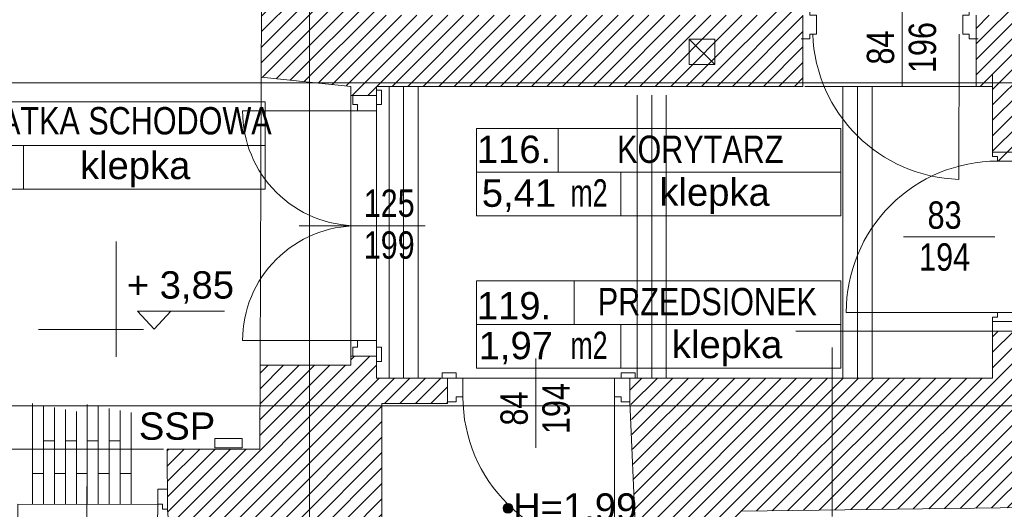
# Model space of a CAD drawing. Header units: millimetres. Extents: x -573548 to 674770, y -184010 to -47794.
# Tile 17 of 181: x 86023 to 91424, y -150823 to -148137. Entities that reach past the tile are written whole.
import ezdxf
from ezdxf.enums import TextEntityAlignment as Align

# ---------------------------------------------------------------- set-up
doc = ezdxf.new("R2010")
doc.units = ezdxf.units.MM
for name, color, linetype, lineweight in [('A.05 RZUT 1 PIĘTRA_is$0$0_Nr_pióra__25', 8, 'Continuous', 9), ('A.05 RZUT 1 PIĘTRA_is$0$A-DRZWI_Nr_pióra__9', 8, 'Continuous', 9), ('A.05 RZUT 1 PIĘTRA_is$0$A-OPISY-2_Nr_pióra__2', 8, 'Continuous', 9), ('A.05 RZUT 1 PIĘTRA_is$0$A-OPISY-3_Nr_pióra__6', 8, 'Continuous', 9), ('A.05 RZUT 1 PIĘTRA_is$0$A-WIDOK_Nr_pióra__21', 8, 'Continuous', 9), ('A.05 RZUT 1 PIĘTRA_is$0$A-WIDOK_Nr_pióra__8', 8, 'Continuous', 9), ('A.05 RZUT 1 PIĘTRA_is$0$A-WYSOKOSCI_Nr_pióra__20', 8, 'Continuous', 9), ('A.05 RZUT 1 PIĘTRA_is$0$A-WYSOKOSCI_Nr_pióra__7', 8, 'Continuous', 9), ('A.05 RZUT 1 PIĘTRA_is$0$A_okno_Nr_pióra__20', 8, 'Continuous', 9), ('A.05 RZUT 1 PIĘTRA_is$0$belki nad_Nr_pióra__1', 8, 'Continuous', 9), ('A.05 RZUT 1 PIĘTRA_is$0$DIM MALY_Nr_pióra__8', 8, 'Continuous', 9), ('A.05 RZUT 1 PIĘTRA_is$0$Drawing & Figure_Nr_pióra__18', 8, 'Continuous', 9), ('A.05 RZUT 1 PIĘTRA_is$0$DRZWI_Nr_pióra__41', 8, 'Continuous', 9), ('A.05 RZUT 1 PIĘTRA_is$0$Koty_Nr_pióra__1', 8, 'Continuous', 9), ('A.05 RZUT 1 PIĘTRA_is$0$Koty_Nr_pióra__61', 8, 'Continuous', 9), ('A.05 RZUT 1 PIĘTRA_is$0$linia nadproza_Nr_pióra__1', 8, 'Continuous', 9), ('A.05 RZUT 1 PIĘTRA_is$0$opisy inne_Nr_pióra__1', 8, 'Continuous', 9), ('A.05 RZUT 1 PIĘTRA_is$0$OSIE_Nr_pióra__1', 8, 'Continuous', 9), ('A.05 RZUT 1 PIĘTRA_is$0$podciagi_Nr_pióra__1', 8, 'Continuous', 9), ('A.05 RZUT 1 PIĘTRA_is$0$POSADZKI_Nr_pióra__1', 8, 'Continuous', 9), ('A.05 RZUT 1 PIĘTRA_is$0$POSADZKI_Nr_pióra__18', 8, 'Continuous', 9), ('A.05 RZUT 1 PIĘTRA_is$0$SCIANY_KONSTR_Nr_pióra__4', 8, 'Continuous', 9), ('A.05 RZUT 1 PIĘTRA_is$0$Structural - Bearing_Nr_pióra__21', 8, 'Continuous', 9), ('A.05 RZUT 1 PIĘTRA_is$0$Structural - Grid', 8, 'Continuous', 9), ('A.05 RZUT 1 PIĘTRA_is$0$Structural - Grid_Nr_pióra__17', 8, 'Continuous', 9)]:
    doc.layers.add(name, color=color, linetype=linetype, lineweight=lineweight)
doc.styles.add('A.05 RZUT 1 PIĘTRA_is$0$STYL_AUTOMATYCZNY_1', font='arial.ttf')
doc.styles.add('A.05 RZUT 1 PIĘTRA_is$0$STYL_AUTOMATYCZNY_4', font='arial.ttf', dxfattribs={"width": 0.8})
doc.styles.add('A.05 RZUT 1 PIĘTRA_is$0$STYL_AUTOMATYCZNY_5', font='arial.ttf', dxfattribs={"width": 0.7})
pattern_1 = [(45, (0, 0), (-42.426407, 42.426407), [])]

# ---------------------------------------------------------------- blocks, each defined once
blk = doc.blocks.new('A.05 RZUT 1 PIĘTRA_is$0$Standardowy znacznik osi_2')
at = {"layer": 'A.05 RZUT 1 PIĘTRA_is$0$Structural - Grid_Nr_pióra__17'}
blk.add_line((1000, 0), (17853.1, 0), dxfattribs=at)
at = {"layer": 'A.05 RZUT 1 PIĘTRA_is$0$Structural - Grid_Nr_pióra__17', "style": 'A.05 RZUT 1 PIĘTRA_is$0$STYL_AUTOMATYCZNY_1'}
for tag, p in [('AC_MarkerText_1_0', (5, -80)), ('AC_MarkerText_1_1', (19358.1, -80))]:
    blk.add_attdef(tag, text='', height=350, rotation=270, dxfattribs=at).set_placement(p, align=Align.TOP_CENTER)
blk = doc.blocks.new('A.05 RZUT 1 PIĘTRA_is$0$Standardowy znacznik osi_3')
at = {"layer": 'A.05 RZUT 1 PIĘTRA_is$0$Structural - Grid_Nr_pióra__17'}
blk.add_line((2962.2, 0), (40906.6, 0), dxfattribs=at)
at = {"layer": 'A.05 RZUT 1 PIĘTRA_is$0$Structural - Grid_Nr_pióra__17', "style": 'A.05 RZUT 1 PIĘTRA_is$0$STYL_AUTOMATYCZNY_1'}
for tag, p in [('AC_MarkerText_1_0', (-250, -335)), ('AC_MarkerText_1_1', (44118.7, -335))]:
    blk.add_attdef(tag, text='', height=350, rotation=180, dxfattribs=at).set_placement(p, align=Align.TOP_CENTER)
blk = doc.blocks.new('A.05 RZUT 1 PIĘTRA_is$0$Standardowy znacznik osi_4')
at = {"layer": 'A.05 RZUT 1 PIĘTRA_is$0$Structural - Grid_Nr_pióra__17'}
blk.add_line((1000, 0), (42868.7, 0), dxfattribs=at)
at = {"layer": 'A.05 RZUT 1 PIĘTRA_is$0$Structural - Grid_Nr_pióra__17', "style": 'A.05 RZUT 1 PIĘTRA_is$0$STYL_AUTOMATYCZNY_1'}
for tag, p in [('AC_MarkerText_1_0', (-250, -335)), ('AC_MarkerText_1_1', (44118.7, -335))]:
    blk.add_attdef(tag, text='', height=350, rotation=180, dxfattribs=at).set_placement(p, align=Align.TOP_CENTER)
blk = doc.blocks.new('A.05 RZUT 1 PIĘTRA_is')
at = {"layer": 'A.05 RZUT 1 PIĘTRA_is$0$A-WYSOKOSCI_Nr_pióra__7'}
blk.add_hatch(color=256, dxfattribs=at).paths.add_polyline_path([(89012.8, -100817.7, 1), (88959.4, -100817.7, 1)])
at = {"layer": 'A.05 RZUT 1 PIĘTRA_is$0$Drawing & Figure_Nr_pióra__18'}
h = blk.add_hatch(dxfattribs=at)
h.set_pattern_fill('Common_Brick_0001', color=256, style=0, pattern_type=2)
h.set_pattern_definition(pattern_1)
h.paths.add_polyline_path([(87547.3, -93779), (87547.3, -93919), (87823.3, -93919), (88273.3, -93862.9), (88273.3, -93782.9), (91703.3, -93782.9), (91703.3, -94482.9), (91703.3, -97341), (91703.3, -98112.9), (91554.1, -98112.9), (91554.1, -98242.8), (91554.1, -98502.9), (91644.1, -98502.9), (91644.1, -98860.5), (91644.1, -98887.1), (91671.2, -98887.1), (91671.2, -98912.9), (91774.1, -98912.9), (91774.2, -98862.9), (91784.1, -98862.9), (91784.1, -98532.9), (92084.1, -98532.9), (92084.1, -98041), (92084.1, -98041), (92016.7, -98041), (91846.8, -98041), (91847.8, -97341), (91852.2, -94482.9), (91853.3, -93781.9), (91983.5, -93781.9), (92075.1, -93397.8), (92075.1, -93255.2), (92061.8, -93135.2), (92052.3, -93135.2, -0.383982), (92016.8, -93099.9), (92004.4, -93099.9), (92004.4, -93084.9, 1.205804), (91956.6, -93052.7), (91941.8, -93052.7), (91941.8, -93035.2), (91859.2, -93035.2), (90033.3, -93035.2), (89950.7, -93035.2), (89950.7, -93052.7), (89935.9, -93052.7, 0.263086), (89912.9, -93035.2), (89905, -93035.2, 0.761796), (89897.5, -93091.3), (89897.5, -93106.1), (89450.7, -93106.1), (89003.9, -93106.1), (89003.9, -93091.3, 0.761796), (88996.4, -93035.2), (88988.4, -93035.2, 0.263086), (88965.5, -93052.7), (88950.7, -93052.7), (88950.7, -93035.2), (87547.3, -93035.2), (87547.3, -93661)])
h.paths.add_polyline_path([(91854.1, -98374.7), (91714.1, -98374.7), (91714.1, -98365.3), (91847.9, -98234.7), (91854.1, -98234.7)], flags=0)
h = blk.add_hatch(dxfattribs=at)
h.set_pattern_fill('Common_Brick_0001', color=256, style=0, pattern_type=2)
h.set_pattern_definition(pattern_1)
h.paths.add_polyline_path([(87149, -97622.8), (87149, -97732.8), (87151.2, -98080.2), (87634.2, -98082.8), (87632.7, -98452.8), (88124.1, -98502.9), (88124.2, -98552.9), (88264.1, -98552.8), (88264.1, -98502.9), (90604.1, -98502.9), (90604.1, -98242.8), (90604.1, -98112.9), (90563.3, -98112.9), (90563.3, -97342.9), (90383.3, -97342.9), (90383.3, -98112.9), (88413.3, -98112.9), (88273.3, -98112.9), (88273.3, -97512.9), (88014.1, -97512.9), (88014.1, -97372.9), (88253.3, -97372.9), (88273.3, -97372.9), (88273.3, -96372.9), (88333.3, -96372.9), (88413.3, -96372.9), (88493.3, -96372.9), (89173.3, -96372.9), (89673.3, -96372.9), (89753.3, -96372.9), (89818.3, -96372.9), (89833.3, -96357.9), (89837, -96354.2), (89928.2, -96372.9), (90383.3, -96372.9), (90383.3, -96425.8), (90383.3, -96532.9), (90563.3, -96532.9), (90563.3, -96222.9), (89833.3, -96222.9), (89753.3, -96222.9), (89673.3, -96222.9), (88493.3, -96222.9), (88413.3, -96222.9), (88333.3, -96222.9), (88273.3, -96222.9), (88273.3, -94742.9), (87823.3, -94629), (87673.3, -94629), (87673.3, -94629), (87547.3, -94629), (87547.3, -94769), (87547.3, -95942.8), (87617.3, -95942.8), (87664.1, -95942.8), (87664.1, -97452.8), (87154.4, -97453.2)])
h = blk.add_hatch(dxfattribs=at)
h.set_pattern_fill('Common_Brick_0001', color=256, style=0, pattern_type=2)
h.set_pattern_definition(pattern_1)
h.paths.add_polyline_path([(89654.6, -100102.9), (89694.3, -101162.9), (90244.3, -101151.9), (90244.3, -101152.9), (90264.3, -101152.9), (90264.3, -100832.9), (90764.3, -100826.6), (90823.3, -100825.8), (90823.3, -100825.3), (90903.3, -100824.3), (90903.3, -100824.8), (90983.3, -100823.8), (93664.1, -100790.2), (93744.1, -100789.2), (93824.1, -100788.2), (94503.3, -100779.6), (94854.3, -100775.2), (94934.3, -100774.2), (95014.3, -100773.2), (95044.3, -100772.9), (95044.3, -101287.2), (95044.3, -104162.2), (95044.3, -104362.2), (95044.3, -104732.9), (93158.2, -104732.9), (93068.8, -105120.5), (93068.8, -105263.1), (93082.2, -105383.1), (93091.7, -105383.1, -0.383982), (93127.2, -105418.4), (93139.5, -105418.4), (93139.5, -105433.4, 1.205804), (93187.4, -105465.6), (93202.1, -105465.6), (93202.1, -105483.1), (93284.8, -105483.1), (95122.5, -105483.1), (95163.8, -105483.1), (95163.8, -105465.6), (95178.6, -105465.6, 0.263086), (95201.5, -105483.1), (95209.5, -105483.1, 0.761796), (95217, -105427), (95217, -105412.2), (95663.8, -105412.2), (96110.6, -105412.2), (96110.6, -105427, 0.761796), (96118.1, -105483.1), (96126, -105483.1, 0.263086), (96149, -105465.6), (96163.8, -105465.6), (96163.8, -105483.1), (96246.4, -105483.1), (98021.7, -105483.1), (98037.6, -105483.1), (98037.6, -105465.6), (98052.4, -105465.6, 1.205804), (98100.2, -105433.4), (98100.2, -105418.4), (98112.6, -105418.4, -0.383982), (98148.1, -105383.1), (98157.6, -105383.1), (98170.9, -105263.1), (98170.9, -105130.5), (98077.5, -104882.9), (97788, -104882.9), (95677.5, -104882.9), (95679.6, -104662.9), (95682.5, -104362.2), (95684.4, -104162.2), (95712.1, -101287.2), (95727.5, -99682.9), (98025, -99682.9), (98094.2, -99114.5), (98094.2, -98984.5), (95622.2, -98984.5), (95616.6, -97541), (95023.8, -97541), (95026.5, -98041.5), (94503.3, -98041.4), (93024.1, -98041), (93024.1, -98041), (93024.1, -98532.9), (93024.1, -98981.5), (93034.1, -98981.5), (93164.1, -98981.5), (93164.1, -98532.9), (93164.1, -98201.5), (94503.3, -98201.5), (95016.5, -98201.5), (95016.5, -99042.9), (95036.5, -99042.9), (95274.5, -99042.9), (95274.5, -99182.9), (95016.5, -99182.9), (95016.5, -100032.8), (94642.7, -100032.8), (94503.3, -100032.8), (94346.5, -100032.8), (93368.8, -100032.8), (93187.6, -100032.8), (93187.6, -99972.8), (93047.6, -99972.8), (93047.6, -100102.8), (92867.6, -100102.8), (92867.6, -100591.8), (92867.6, -100622.8), (91784.1, -100622.8), (91784.1, -99845), (91644.1, -99845), (91644.1, -100102.9), (90903.3, -100102.9), (90764.3, -100102.9)])
h.paths.add_polyline_path([(94000.4, -100634.4), (93799.7, -100634.4), (93799.7, -100374.4), (94079.7, -100374.4), (94079.7, -100565.3)], flags=0)
h = blk.add_hatch(dxfattribs=at)
h.set_pattern_fill('Common_Brick_0001', color=256, style=0, pattern_type=2)
h.set_pattern_definition(pattern_1)
h.paths.add_polyline_path([(87115.9, -100492.8), (87117.8, -100822.8), (87139.6, -101122.7), (87143.7, -101122.7), (87762.4, -101122.8), (87762.4, -102100.8), (87662.4, -102100.8), (87662.4, -102410.8), (87574.3, -102411.9), (87574.3, -103580.4), (87514.3, -103580.4), (87514.3, -103595.4), (87527.3, -103595.4), (87527.3, -103607.4, -0.371445), (87540.3, -103623.3), (87540.3, -103695.7, 0.436052), (87550.3, -103705.4), (87550.3, -103720.4), (87574.3, -103720.4), (87874.2, -103720.4), (88324.3, -103632.9), (88324.3, -103632.5), (88324.4, -102743.8), (88324.3, -102542.8), (88333.3, -102542.8), (88413.3, -102542.8), (88493.3, -102542.8), (88776.7, -102542.8), (89278.8, -102542.8), (89278.9, -102442.9), (88493.3, -102442.9), (88413.3, -102442.8), (88333.3, -102442.9), (88310.5, -102442.9), (88294.5, -101062.8), (88294.6, -101062.8), (88294.1, -100242.9), (88654.1, -100242.9), (88654.1, -100102.9), (88413.3, -100102.9), (88264.1, -100102.9), (88264.1, -100032.8), (88264.1, -99982.8), (88124.2, -99982.8), (88124.1, -100032.8), (87626.1, -100032.8), (87624.2, -100492.8)])
at = {"layer": 'A.05 RZUT 1 PIĘTRA_is$0$0_Nr_pióra__25'}
for p, q in [((86836.1, -99987), (86836.1, -99354.1)), ((86411, -99837), (86986.1, -99837))]:
    blk.add_line(p, q, dxfattribs=at)
at = {"layer": 'A.05 RZUT 1 PIĘTRA_is$0$A-DRZWI_Nr_pióra__9'}
for p, q in [((91148.3, -98014.6), (91148.3, -98505.6)), ((88531.7, -99267.8), (87840.1, -99267.8)), ((91656.1, -99327.9), (91155.2, -99327.9)), ((89138.5, -99995.2), (89138.5, -100486.1)), ((86676.4, -100698), (86676.4, -101188.9))]:
    blk.add_line(p, q, dxfattribs=at)
for points in [[(91460.4, -98215.8), (91460.1, -99012.8, -0.39567), (90657.9, -98215.8)], [(88161.2, -98637.8), (87530.1, -98637.8, 0.415429), (88161.2, -99267.8)], [(91671.2, -99742.9), (90841.2, -99742.9, -0.414214), (91671.2, -98912.9)], [(88161.2, -99897.8), (87530.1, -99897.8, -0.415429), (88161.2, -99267.8)], [(89570.6, -100205.8), (89570.6, -101038.2, -0.411732), (88738.2, -100205.8)], [(86297.3, -100795.7), (86297.3, -101568.9, 0.424768), (87065.5, -100795.7)]]:
    blk.add_lwpolyline(points, format="xyb", dxfattribs=at)
at = {"layer": 'A.05 RZUT 1 PIĘTRA_is$0$A-OPISY-3_Nr_pióra__6'}
for p, q in [((89260.6, -98733.8), (89260.6, -98973.9)), ((85534.9, -98827.5), (87654.1, -98827.5)), ((86327.8, -98827.5), (86327.8, -99067.5)), ((88812.5, -98973.8), (90812.5, -98973.8)), ((89605.5, -98973.9), (89605.5, -99213.8)), ((89348.6, -99569.6), (89348.6, -99809.6)), ((88812.5, -99809.6), (90812.5, -99809.6)), ((89605.5, -99809.6), (89605.5, -100049.6)), ((90564.3, -99845), (91918, -99845))]:
    blk.add_line(p, q, dxfattribs=at)
for points in [[(85534.9, -99067.5), (85534.9, -98587.5), (87654.1, -98587.5), (87654.1, -99067.5)], [(88812.5, -99213.8), (88812.5, -98733.8), (90812.5, -98733.8), (90812.5, -99213.8)], [(88812.5, -100049.6), (88812.5, -99569.6), (90812.5, -99569.6), (90812.5, -100049.6)]]:
    blk.add_lwpolyline(points, close=True, dxfattribs=at)
at = {"layer": 'A.05 RZUT 1 PIĘTRA_is$0$A-WIDOK_Nr_pióra__21'}
for p, q in [((89980.2, -98243.2), (90120.2, -98243.2)), ((89980.2, -98383.2), (89980.2, -98243.2)), ((90120.2, -98383.2), (90120.2, -98243.2)), ((89980.2, -98383.2), (90120.2, -98383.2))]:
    blk.add_line(p, q, dxfattribs=at)
at = {"layer": 'A.05 RZUT 1 PIĘTRA_is$0$A-WIDOK_Nr_pióra__8'}
blk.add_line((89980.2, -98243.2), (90120.2, -98383.2), dxfattribs=at)
at = {"layer": 'A.05 RZUT 1 PIĘTRA_is$0$A-WYSOKOSCI_Nr_pióra__7'}
blk.add_circle((88986.1, -100817.7), 26.7, dxfattribs=at)
at = {"layer": 'A.05 RZUT 1 PIĘTRA_is$0$A_okno_Nr_pióra__20'}
blk.add_lwpolyline([(87377.3, -100485.2), (87527.3, -100485.2), (87527.3, -100435.2), (87377.3, -100435.2)], close=True, dxfattribs=at)
at = {"layer": 'A.05 RZUT 1 PIĘTRA_is$0$belki nad_Nr_pióra__1'}
for p, q in [((88333.3, -98502.9), (88333.3, -100102.9)), ((88493.3, -98502.9), (88493.3, -100102.9)), ((90823.3, -98502.9), (90823.3, -100102.9)), ((90983.3, -98502.9), (90983.3, -100102.9)), ((89694.4, -98551.5), (89694.4, -100102.9)), ((89854.4, -98551.5), (89854.4, -100102.9))]:
    blk.add_line(p, q, dxfattribs=at)
at = {"layer": 'A.05 RZUT 1 PIĘTRA_is$0$DIM MALY_Nr_pióra__8'}
for p, q in [((91644.1, -98502.9), (91644.1, -98433.5)), ((90764.3, -99935.2), (90764.3, -100862.2))]:
    blk.add_line(p, q, dxfattribs=at)
at = {"layer": 'A.05 RZUT 1 PIĘTRA_is$0$DRZWI_Nr_pióra__41'}
for p, q in [((88264.1, -98602.1), (88264.1, -98553.8)), ((88264.1, -99933.5), (88264.1, -99981.9)), ((88702.4, -100102.9), (88654.1, -100102.9)), ((89606.3, -100102.9), (89654.6, -100102.9))]:
    blk.add_line(p, q, dxfattribs=at)
for points in [[(90593.9, -98242.8), (90642.2, -98242.8), (90642.2, -98215.8), (90677.9, -98215.8), (90677.9, -98112.9), (90642.2, -98112.9), (90642.2, -98084.7)], [(91564.4, -98242.8), (91516.1, -98242.8), (91516.1, -98215.8), (91480.4, -98215.8), (91480.4, -98112.9), (91516.1, -98112.9), (91516.1, -98084.7)], [(88134.1, -98553.8), (88134.1, -98602.1), (88161.2, -98602.1), (88161.2, -98637.8), (88264.1, -98637.8), (88264.1, -98602.1), (88292.3, -98602.1)], [(91644.1, -98860.5), (91644.1, -98887.1), (91671.2, -98887.1), (91671.2, -98912.9), (91774.1, -98912.9), (91774.2, -98862.9)], [(91644.1, -99795.2), (91644.1, -99768.6), (91671.2, -99768.6), (91671.2, -99742.9), (91774.1, -99742.9), (91774.2, -99792.9)], [(88134.1, -99981.9), (88134.1, -99933.5), (88161.2, -99933.5), (88161.2, -99897.8), (88264.1, -99897.8), (88264.1, -99933.5), (88292.3, -99933.5)], [(88654.1, -100232.8), (88702.4, -100232.8), (88702.4, -100205.8), (88738.2, -100205.8), (88738.2, -100102.9), (88702.4, -100102.9), (88702.4, -100074.7)], [(89654.6, -100232.8), (89606.3, -100232.8), (89606.3, -100205.8), (89570.6, -100205.8), (89570.6, -100102.9), (89606.3, -100102.9), (89606.3, -100074.7)], [(87117.8, -100822.8), (87091.2, -100822.8), (87091.2, -100795.7), (87065.5, -100795.7), (87065.5, -100712.8), (87115.5, -100712.8)]]:
    blk.add_lwpolyline(points, dxfattribs=at)
for points in [[(88292.3, -98602.1), (88292.3, -98528, 0.414334), (88288.3, -98524), (88264.2, -98524)], [(88292.3, -99933.5), (88292.3, -100007.6, -0.414334), (88288.3, -100011.6), (88264.2, -100011.6)], [(88702.4, -100074.7), (88628.4, -100074.7, 0.414334), (88624.4, -100078.7), (88624.4, -100102.8)], [(89606.3, -100074.7), (89680.4, -100074.7, -0.414334), (89684.4, -100078.7), (89684.4, -100102.8)]]:
    blk.add_lwpolyline(points, format="xyb", dxfattribs=at)
at = {"layer": 'A.05 RZUT 1 PIĘTRA_is$0$Koty_Nr_pióra__1'}
blk.add_lwpolyline([(87431.1, -99735.2), (86953.8, -99735.2), (87045, -99834.8), (87136.2, -99735.2)], dxfattribs=at)
at = {"layer": 'A.05 RZUT 1 PIĘTRA_is$0$linia nadproza_Nr_pióra__1'}
for p, q in [((88124.1, -98502.9), (88124.1, -100032.8)), ((88264.1, -98502.9), (88264.1, -100032.8)), ((90614.1, -98502.9), (91554.1, -98502.9)), ((88704.1, -100102.9), (89604.1, -100102.9))]:
    blk.add_line(p, q, dxfattribs=at)
at = {"layer": 'A.05 RZUT 1 PIĘTRA_is$0$OSIE_Nr_pióra__1'}
for p, q in [((88413.3, -98502.9), (88413.3, -100103.4)), ((90903.3, -98502.9), (90903.3, -100103.4)), ((89774.4, -98551.5), (89774.4, -100102.9))]:
    blk.add_line(p, q, dxfattribs=at)
at = {"layer": 'A.05 RZUT 1 PIĘTRA_is$0$podciagi_Nr_pióra__1'}
for p, q in [((87632.7, -98452.8), (87626.1, -100032.8)), ((86243.7, -100492.8), (87095.9, -100492.7))]:
    blk.add_line(p, q, dxfattribs=at)
at = {"layer": 'A.05 RZUT 1 PIĘTRA_is$0$POSADZKI_Nr_pióra__1'}
blk.add_line((86297.3, -100795.7), (87065.5, -100796), dxfattribs=at)
at = {"layer": 'A.05 RZUT 1 PIĘTRA_is$0$POSADZKI_Nr_pióra__18'}
for p, q in [((86377.9, -100243.1), (86377.9, -100795.7)), ((86677.9, -100248.8), (86677.9, -100795.7)), ((86437.9, -100253.8), (86437.9, -100795.7)), ((86497.9, -100264.5), (86497.9, -100795.7)), ((86557.9, -100275.2), (86557.9, -100795.7)), ((86617.9, -100285.8), (86617.9, -100795.7)), ((86737.9, -100259.4), (86737.9, -100795.7)), ((86797.9, -100270.1), (86797.9, -100795.7)), ((86857.9, -100280.8), (86857.9, -100795.7)), ((86917.9, -100291.5), (86917.9, -100795.7)), ((86437.9, -100447.4), (86497.9, -100447.4)), ((86557.9, -100447.4), (86617.9, -100447.4)), ((86677.9, -100447.4), (86737.9, -100447.4)), ((86797.9, -100447.4), (86857.9, -100447.4)), ((86377.9, -100627.4), (86437.9, -100627.4)), ((86497.9, -100627.4), (86557.9, -100627.4)), ((86617.9, -100627.4), (86677.9, -100627.4)), ((86737.9, -100627.4), (86797.9, -100627.4)), ((86857.9, -100627.4), (86917.9, -100627.4))]:
    blk.add_line(p, q, dxfattribs=at)
at = {"layer": 'A.05 RZUT 1 PIĘTRA_is$0$SCIANY_KONSTR_Nr_pióra__4'}
blk.add_line((90604.1, -98242.8), (90593.9, -98242.8), dxfattribs=at)
at = {"layer": 'A.05 RZUT 1 PIĘTRA_is$0$Structural - Bearing_Nr_pióra__21'}
for p, q in [((87632.7, -98452.8), (87634.2, -98082.8)), ((90604.1, -98502.9), (90604.1, -98112.9)), ((91554.1, -98502.9), (91554.1, -98112.9)), ((87632.7, -98452.8), (88124.1, -98502.9)), ((88124.1, -98502.9), (88124.2, -98552.9)), ((90604.1, -98502.9), (88264.1, -98502.9)), ((88264.1, -98552.8), (88264.1, -98502.9)), ((91644.1, -98502.9), (91554.1, -98502.9)), ((91644.1, -98502.9), (91644.1, -98860.5)), ((88124.1, -98552.9), (88264.1, -98552.8)), ((91784.1, -98862.9), (91644.1, -98862.9)), ((91784.1, -99792.9), (91644.1, -99792.9)), ((91644.1, -99792.9), (91644.1, -100102.9)), ((87626.1, -100032.8), (87624.2, -100492.8)), ((88124.1, -100032.8), (87626.1, -100032.8)), ((88124.1, -99982.8), (88264.1, -99982.8)), ((88124.1, -100032.8), (88124.2, -99982.8)), ((88264.1, -99982.8), (88264.1, -100032.8)), ((88264.1, -100032.8), (88264.1, -100102.9)), ((88704.1, -100102.9), (88264.1, -100102.9)), ((88654.1, -100242.9), (88654.1, -100102.9)), ((91644.1, -100102.9), (89654.2, -100102.9)), ((89654.2, -100232.8), (89654.2, -100102.9)), ((88294.1, -100242.9), (88295.4, -102442.9)), ((88654.1, -100242.9), (88294.1, -100242.9)), ((89694.3, -101162.9), (89654.2, -100232.8)), ((87624.2, -100492.8), (87115.9, -100492.8)), ((87117.8, -100822.8), (87115.9, -100492.8)), ((95044.3, -100772.9), (90264.3, -100832.9)), ((87117.8, -100822.8), (87139.6, -101122.7))]:
    blk.add_line(p, q, dxfattribs=at)
at = {"layer": 'A.05 RZUT 1 PIĘTRA_is$0$Structural - Grid', "zscale": 1000}
for name, p, rotation in [('A.05 RZUT 1 PIĘTRA_is$0$Standardowy znacznik osi_2', (87897.3, -108395.1), 90), ('A.05 RZUT 1 PIĘTRA_is$0$Standardowy znacznik osi_4', (121683.4, -98482.5), 180), ('A.05 RZUT 1 PIĘTRA_is$0$Standardowy znacznik osi_3', (121683.4, -100254.9), 180)]:
    blk.add_blockref(name, p, dxfattribs=dict(at, rotation=rotation))
at = {"layer": 'A.05 RZUT 1 PIĘTRA_is$0$A-OPISY-2_Nr_pióra__2', "char_height": 150}
for s, insert, attachment_point, style in [('\\A1;{\\pql;\\fArial|b0|i0|c238|p0;\\W0.800000;KLATKA SCHODOWA}', (85994.3, -98768.5), 7, 'A.05 RZUT 1 PIĘTRA_is$0$STYL_AUTOMATYCZNY_4'), ('\\A1;{\\pql;\\fArial|b0|i0|c238|p0;\\W1.000000;116.}', (88815, -98925.2), 7, 'A.05 RZUT 1 PIĘTRA_is$0$STYL_AUTOMATYCZNY_1'), ('\\A1;{\\pql;\\fArial|b0|i0|c238|p0;\\W0.800000;KORYTARZ}', (89584.5, -98924.9), 7, 'A.05 RZUT 1 PIĘTRA_is$0$STYL_AUTOMATYCZNY_4'), ('\\A1;{\\pql;\\fArial|b0|i0|c238|p0;\\W1.000000;klepka}', (86638.1, -99056.9), 7, 'A.05 RZUT 1 PIĘTRA_is$0$STYL_AUTOMATYCZNY_1'), ('\\A1;{\\pqr;\\fArial|b0|i0|c238|p0;\\W0.700000;m2}', (89532.1, -99012.4), 3, 'A.05 RZUT 1 PIĘTRA_is$0$STYL_AUTOMATYCZNY_5'), ('\\A1;{\\pql;\\fArial|b0|i0|c238|p0;\\W1.000000;5,41}', (88842.1, -99191.5), 7, 'A.05 RZUT 1 PIĘTRA_is$0$STYL_AUTOMATYCZNY_1'), ('\\A1;{\\pql;\\fArial|b0|i0|c238|p0;\\W1.000000; klepka}', (89758.4, -99203.3), 7, 'A.05 RZUT 1 PIĘTRA_is$0$STYL_AUTOMATYCZNY_1'), ('\\A1;{\\pql;\\fArial|b0|i0|c238|p0;\\W1.000000;119.}', (88815, -99783.3), 7, 'A.05 RZUT 1 PIĘTRA_is$0$STYL_AUTOMATYCZNY_1'), ('\\A1;{\\pql;\\fArial|b0|i0|c238|p0;\\W0.800000;PRZEDSIONEK}', (89478.6, -99760.7), 7, 'A.05 RZUT 1 PIĘTRA_is$0$STYL_AUTOMATYCZNY_4'), ('\\A1;{\\pqr;\\fArial|b0|i0|c238|p0;\\W0.700000;m2}', (89532.1, -99848.2), 3, 'A.05 RZUT 1 PIĘTRA_is$0$STYL_AUTOMATYCZNY_5'), ('\\A1;{\\pql;\\fArial|b0|i0|c238|p0;\\W1.000000;1,97}', (88825, -100027.3), 7, 'A.05 RZUT 1 PIĘTRA_is$0$STYL_AUTOMATYCZNY_1'), ('\\A1;{\\pql;\\fArial|b0|i0|c238|p0;\\W1.000000; klepka}', (89826.9, -100039.1), 7, 'A.05 RZUT 1 PIĘTRA_is$0$STYL_AUTOMATYCZNY_1')]:
    blk.add_mtext(s, dxfattribs=dict(at, insert=insert, attachment_point=attachment_point, style=style))
at = {"layer": 'A.05 RZUT 1 PIĘTRA_is$0$A-WYSOKOSCI_Nr_pióra__20', "insert": (87170.5, -100367.6), "char_height": 150, "attachment_point": 5, "style": 'A.05 RZUT 1 PIĘTRA_is$0$STYL_AUTOMATYCZNY_1'}
blk.add_mtext('\\A1;{\\pqc;\\fArial|b0|i0|c238|p0;\\W1.000000;SSP}', dxfattribs=at)
at = {"layer": 'A.05 RZUT 1 PIĘTRA_is$0$A-WYSOKOSCI_Nr_pióra__7', "insert": (89354.4, -100811.7), "char_height": 150, "attachment_point": 5, "style": 'A.05 RZUT 1 PIĘTRA_is$0$STYL_AUTOMATYCZNY_1'}
blk.add_mtext('\\A1;{\\pqc;\\fArial|b0|i0|c238|p0;\\W1.000000;H=1.99}', dxfattribs=at)
at = {"layer": 'A.05 RZUT 1 PIĘTRA_is$0$Koty_Nr_pióra__61', "insert": (87188.8, -99606), "char_height": 150, "attachment_point": 5, "style": 'A.05 RZUT 1 PIĘTRA_is$0$STYL_AUTOMATYCZNY_1'}
blk.add_mtext('\\A1;{\\pqc;\\fArial|b0|i0|c238|p0;\\W1.000000;+ 3,85}', dxfattribs=at)
at = {"layer": 'A.05 RZUT 1 PIĘTRA_is$0$opisy inne_Nr_pióra__1', "char_height": 150, "attachment_point": 5, "rotation": 90, "style": 'A.05 RZUT 1 PIĘTRA_is$0$STYL_AUTOMATYCZNY_4'}
for s, insert in [('\\A1;{\\pqc;\\fArial|b0|i0|c238|p0;\\W0.800000;196}', (91260.3, -98289.8)), ('\\A1;{\\pqc;\\fArial|b0|i0|c238|p0;\\W0.800000;84}', (91030.5, -98289.8)), ('\\A1;{\\pqc;\\fArial|b0|i0|c238|p0;\\W0.800000;194}', (89250.5, -100270.3)), ('\\A1;{\\pqc;\\fArial|b0|i0|c238|p0;\\W0.800000;84}', (89020.7, -100270.3))]:
    blk.add_mtext(s, dxfattribs=dict(at, insert=insert))
at = {"layer": 'A.05 RZUT 1 PIĘTRA_is$0$opisy inne_Nr_pióra__1', "char_height": 150, "attachment_point": 5, "style": 'A.05 RZUT 1 PIĘTRA_is$0$STYL_AUTOMATYCZNY_4'}
for s, insert in [('\\A1;{\\pqc;\\fArial|b0|i0|c238|p0;\\W0.800000;125}', (88334.2, -99144.6)), ('\\A1;{\\pqc;\\fArial|b0|i0|c238|p0;\\W0.800000;83}', (91381, -99210.1)), ('\\A1;{\\pqc;\\fArial|b0|i0|c238|p0;\\W0.800000;199}', (88334.2, -99374.4)), ('\\A1;{\\pqc;\\fArial|b0|i0|c238|p0;\\W0.800000;194}', (91381, -99439.9))]:
    blk.add_mtext(s, dxfattribs=dict(at, insert=insert))

msp = doc.modelspace()

# ---------------------------------------------------------------- block references
at = {"color": 150}
msp.add_blockref('A.05 RZUT 1 PIĘTRA_is', (-284.351, -50000), dxfattribs=at)

doc.saveas('drawing.dxf')
